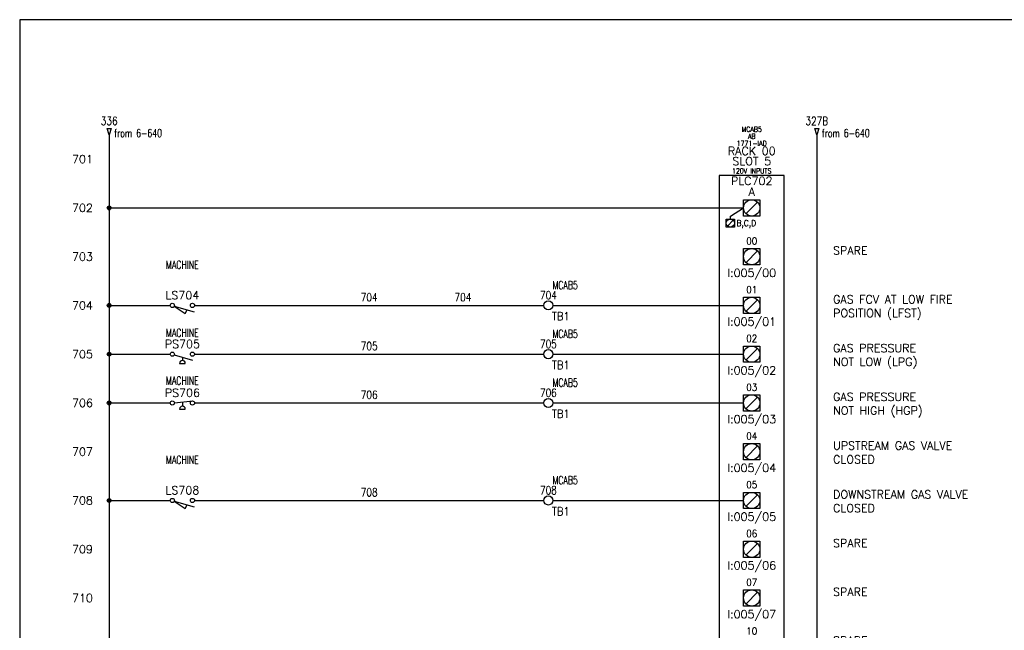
# Model space of a CAD drawing. Header units: inches. Extents: x 0 to 30, y 0 to 19.
# Tile 2 of 4: x 0 to 15.1, y 9.6 to 19. Entities that reach past the tile are written whole.
import ezdxf
from ezdxf.enums import TextEntityAlignment as Align

# ---------------------------------------------------------------- set-up
doc = ezdxf.new("R2010")
doc.units = ezdxf.units.IN
doc.header["$MEASUREMENT"] = 0
for name, color, linetype in [('BLK_14AWG', 252, 'Continuous'), ('DESC', 1, 'Continuous'), ('LOC', 140, 'Continuous'), ('MISC', 30, 'Continuous'), ('RED_18AWG', 1, 'Continuous'), ('SYMS', 7, 'Continuous'), ('TAGS', 30, 'Continuous'), ('TERMS', 6, 'Continuous'), ('WHT_16AWG', 7, 'Continuous'), ('WIRECOPY', 52, 'Continuous'), ('WIRENO', 3, 'Continuous'), ('WIREREF', 52, 'Continuous'), ('WIREREF_DEST', 62, 'Continuous'), ('XREF', 7, 'Continuous')]:
    doc.layers.add(name, color=color, linetype=linetype)
doc.layers.add('Viewports', color=3, linetype='Continuous', plot=False)
doc.styles.add('LEGACY', font='romans.shx')
doc.styles.add('WD', font='romans.shx')

# ---------------------------------------------------------------- blocks, each defined once
blk = doc.blocks.new('PLCIO_7925')
at = {"layer": 'SYMS'}
for p, q in [((0.5, 0.5), (-0.5, 0.5)), ((-0.5, 0.5), (-0.5, -13.125)), ((0.5, -13.125), (0.5, 0.5)), ((-0.328, -0.125), (-0.125, 0)), ((-0.125, 0.125), (0.125, 0.125)), ((-0.125, -0.125), (-0.125, 0.125)), ((0.088, 0.088), (-0.088, -0.088)), ((0.125, 0.125), (0.125, -0.125)), ((-0.328, -0.172), (-0.328, -0.125)), ((0.125, -0.125), (-0.125, -0.125)), ((-0.391, -0.172), (-0.266, -0.172)), ((-0.391, -0.297), (-0.391, -0.172)), ((-0.266, -0.297), (-0.391, -0.297)), ((-0.284, -0.19), (-0.372, -0.279)), ((-0.266, -0.172), (-0.266, -0.297)), ((-0.125, -0.625), (0.125, -0.625)), ((-0.125, -0.875), (-0.125, -0.625)), ((-0.125, -0.625), (0.125, -0.625)), ((-0.125, -0.875), (-0.125, -0.625)), ((0.088, -0.662), (-0.088, -0.838)), ((0.125, -0.625), (0.125, -0.875)), ((0.125, -0.625), (0.125, -0.875)), ((0.125, -0.875), (-0.125, -0.875)), ((0.125, -0.875), (-0.125, -0.875)), ((-0.125, -1.375), (0.125, -1.375)), ((-0.125, -1.625), (-0.125, -1.375)), ((-0.125, -1.375), (0.125, -1.375)), ((-0.125, -1.625), (-0.125, -1.375)), ((0.088, -1.412), (-0.088, -1.588)), ((0.125, -1.375), (0.125, -1.625)), ((0.125, -1.375), (0.125, -1.625)), ((0.125, -1.625), (-0.125, -1.625)), ((0.125, -1.625), (-0.125, -1.625)), ((-0.125, -2.125), (0.125, -2.125)), ((-0.125, -2.375), (-0.125, -2.125)), ((-0.125, -2.125), (0.125, -2.125)), ((-0.125, -2.375), (-0.125, -2.125)), ((0.088, -2.162), (-0.088, -2.338)), ((0.125, -2.125), (0.125, -2.375)), ((0.125, -2.125), (0.125, -2.375)), ((0.125, -2.375), (-0.125, -2.375)), ((0.125, -2.375), (-0.125, -2.375)), ((-0.125, -2.875), (0.125, -2.875)), ((-0.125, -3.125), (-0.125, -2.875)), ((-0.125, -2.875), (0.125, -2.875)), ((-0.125, -3.125), (-0.125, -2.875)), ((0.088, -2.912), (-0.088, -3.088)), ((0.125, -2.875), (0.125, -3.125)), ((0.125, -2.875), (0.125, -3.125)), ((0.125, -3.125), (-0.125, -3.125)), ((0.125, -3.125), (-0.125, -3.125)), ((-0.125, -3.625), (0.125, -3.625)), ((-0.125, -3.875), (-0.125, -3.625)), ((-0.125, -3.625), (0.125, -3.625)), ((-0.125, -3.875), (-0.125, -3.625)), ((0.125, -3.625), (0.125, -3.875)), ((0.125, -3.625), (0.125, -3.875)), ((0.088, -3.662), (-0.088, -3.838)), ((0.125, -3.875), (-0.125, -3.875)), ((0.125, -3.875), (-0.125, -3.875)), ((-0.125, -4.375), (0.125, -4.375)), ((-0.125, -4.625), (-0.125, -4.375)), ((-0.125, -4.375), (0.125, -4.375)), ((-0.125, -4.625), (-0.125, -4.375)), ((0.125, -4.375), (0.125, -4.625)), ((0.125, -4.375), (0.125, -4.625)), ((0.088, -4.412), (-0.088, -4.588)), ((0.125, -4.625), (-0.125, -4.625)), ((0.125, -4.625), (-0.125, -4.625)), ((-0.125, -5.125), (0.125, -5.125)), ((-0.125, -5.375), (-0.125, -5.125)), ((-0.125, -5.125), (0.125, -5.125)), ((-0.125, -5.375), (-0.125, -5.125)), ((0.125, -5.125), (0.125, -5.375)), ((0.125, -5.125), (0.125, -5.375)), ((0.088, -5.162), (-0.088, -5.338)), ((0.125, -5.375), (-0.125, -5.375)), ((0.125, -5.375), (-0.125, -5.375)), ((-0.125, -5.875), (0.125, -5.875)), ((-0.125, -6.125), (-0.125, -5.875)), ((-0.125, -5.875), (0.125, -5.875)), ((-0.125, -6.125), (-0.125, -5.875)), ((0.125, -5.875), (0.125, -6.125)), ((0.125, -5.875), (0.125, -6.125)), ((0.088, -5.912), (-0.088, -6.088)), ((0.125, -6.125), (-0.125, -6.125)), ((0.125, -6.125), (-0.125, -6.125)), ((-0.125, -6.625), (0.125, -6.625)), ((-0.125, -6.875), (-0.125, -6.625)), ((-0.125, -6.625), (0.125, -6.625)), ((-0.125, -6.875), (-0.125, -6.625)), ((0.125, -6.625), (0.125, -6.875)), ((0.125, -6.625), (0.125, -6.875)), ((0.088, -6.662), (-0.088, -6.838)), ((0.125, -6.875), (-0.125, -6.875)), ((0.125, -6.875), (-0.125, -6.875)), ((-0.125, -7.375), (0.125, -7.375)), ((-0.125, -7.625), (-0.125, -7.375)), ((-0.125, -7.375), (0.125, -7.375)), ((-0.125, -7.625), (-0.125, -7.375)), ((0.088, -7.412), (-0.088, -7.588)), ((0.125, -7.375), (0.125, -7.625)), ((0.125, -7.375), (0.125, -7.625)), ((0.125, -7.625), (-0.125, -7.625)), ((0.125, -7.625), (-0.125, -7.625)), ((-0.125, -8.125), (0.125, -8.125)), ((-0.125, -8.375), (-0.125, -8.125)), ((-0.125, -8.125), (0.125, -8.125)), ((-0.125, -8.375), (-0.125, -8.125)), ((0.088, -8.162), (-0.088, -8.338)), ((0.125, -8.125), (0.125, -8.375)), ((0.125, -8.125), (0.125, -8.375)), ((0.125, -8.375), (-0.125, -8.375)), ((0.125, -8.375), (-0.125, -8.375)), ((-0.125, -8.875), (0.125, -8.875)), ((-0.125, -9.125), (-0.125, -8.875)), ((-0.125, -8.875), (0.125, -8.875)), ((-0.125, -9.125), (-0.125, -8.875)), ((0.088, -8.912), (-0.088, -9.088)), ((0.125, -8.875), (0.125, -9.125)), ((0.125, -8.875), (0.125, -9.125)), ((0.125, -9.125), (-0.125, -9.125)), ((0.125, -9.125), (-0.125, -9.125)), ((-0.125, -9.625), (0.125, -9.625)), ((-0.125, -9.875), (-0.125, -9.625)), ((-0.125, -9.625), (0.125, -9.625)), ((-0.125, -9.875), (-0.125, -9.625)), ((0.088, -9.662), (-0.088, -9.838)), ((0.125, -9.625), (0.125, -9.875)), ((0.125, -9.625), (0.125, -9.875)), ((0.125, -9.875), (-0.125, -9.875)), ((0.125, -9.875), (-0.125, -9.875)), ((-0.125, -10.375), (0.125, -10.375)), ((-0.125, -10.625), (-0.125, -10.375)), ((-0.125, -10.375), (0.125, -10.375)), ((-0.125, -10.625), (-0.125, -10.375)), ((0.088, -10.412), (-0.088, -10.588)), ((0.125, -10.375), (0.125, -10.625)), ((0.125, -10.375), (0.125, -10.625)), ((0.125, -10.625), (-0.125, -10.625)), ((0.125, -10.625), (-0.125, -10.625)), ((-0.125, -11.125), (0.125, -11.125)), ((-0.125, -11.375), (-0.125, -11.125)), ((-0.125, -11.125), (0.125, -11.125)), ((-0.125, -11.375), (-0.125, -11.125)), ((0.088, -11.162), (-0.088, -11.338)), ((0.125, -11.125), (0.125, -11.375)), ((0.125, -11.125), (0.125, -11.375)), ((0.125, -11.375), (-0.125, -11.375)), ((0.125, -11.375), (-0.125, -11.375)), ((-0.125, -11.875), (0.125, -11.875)), ((-0.125, -12.125), (-0.125, -11.875)), ((-0.125, -11.875), (0.125, -11.875)), ((-0.125, -12.125), (-0.125, -11.875)), ((0.088, -11.912), (-0.088, -12.088)), ((0.125, -11.875), (0.125, -12.125)), ((0.125, -11.875), (0.125, -12.125)), ((0.125, -12.125), (-0.125, -12.125)), ((0.125, -12.125), (-0.125, -12.125)), ((-0.125, -12.625), (0.125, -12.625)), ((-0.125, -12.875), (-0.125, -12.625)), ((0.088, -12.662), (-0.088, -12.838)), ((0.125, -12.625), (0.125, -12.875)), ((0.125, -12.875), (-0.125, -12.875)), ((-0.5, -13.125), (0.5, -13.125))]:
    blk.add_line(p, q, dxfattribs=at)
for centre, radius in [((0, 0), 0.125), ((-0.328, -0.234), 0.0625), ((0, -0.75), 0.125), ((0, -1.5), 0.125), ((0, -2.25), 0.125), ((0, -3), 0.125), ((0, -3.75), 0.125), ((0, -4.5), 0.125), ((0, -5.25), 0.125), ((0, -6), 0.125), ((0, -6.75), 0.125), ((0, -7.5), 0.125), ((0, -8.25), 0.125), ((0, -9), 0.125), ((0, -9.75), 0.125), ((0, -10.5), 0.125), ((0, -11.25), 0.125), ((0, -12), 0.125), ((0, -12.75), 0.125)]:
    blk.add_circle(centre, radius, dxfattribs=at)
at = {"layer": 'SYMS', "style": 'LEGACY'}
for tag, height, width, p in [('LOC', 0.0781, 0.8, (0, 1.17)), ('MFG', 0.0781, 0.8, (0, 1.062)), ('CAT', 0.0781, 0.9, (0, 0.953)), ('DESC', 0.0781, 0.8, (0, 0.53)), ('TERM01', 0.109, 0.9, (0, 0.188)), ('TERM02', 0.109, 0.9, (0, -0.562)), ('TERM03', 0.109, 0.9, (0, -1.312)), ('TERM04', 0.109, 0.9, (0, -2.062)), ('TERM05', 0.109, 0.9, (0, -2.812)), ('TERM06', 0.109, 0.9, (0, -3.562)), ('TERM07', 0.109, 0.9, (0, -4.312)), ('TERM08', 0.109, 0.9, (0, -5.062)), ('TERM09', 0.109, 0.9, (0, -5.812)), ('TERM10', 0.109, 0.9, (0, -6.562)), ('TERM11', 0.109, 0.9, (0, -7.312)), ('TERM12', 0.109, 0.9, (0, -8.062)), ('TERM13', 0.109, 0.9, (0, -8.812)), ('TERM14', 0.109, 0.9, (0, -9.562)), ('TERM15', 0.109, 0.9, (0, -10.312)), ('TERM16', 0.109, 0.9, (0, -11.062)), ('TERM17', 0.109, 0.9, (0, -11.812)), ('TERM18', 0.109, 0.9, (0, -12.562))]:
    blk.add_attdef(tag, text='', height=height, dxfattribs=dict(at, width=width)).set_placement(p, align=Align.CENTER)
at = {"layer": 'SYMS', "linetype": 'Continuous', "style": 'LEGACY', "flags": 9}
blk.add_attdef('ASSYCODE', text='', height=0.01, dxfattribs=at).set_placement((0.23, 1.071), align=Align.CENTER)
at = {"layer": 'SYMS', "style": 'LEGACY'}
for tag, p in [('LINE1', (0, 0.812)), ('LINE2', (0, 0.656)), ('TAG', (0, 0.353))]:
    blk.add_attdef(tag, text='', height=0.109, dxfattribs=at).set_placement(p, align=Align.CENTER)
at = {"layer": 'SYMS', "style": 'LEGACY', "flags": 1}
for tag, p in [('X4TERM01', (-0.125, 0)), ('X4TERM02', (-0.125, -0.75)), ('X4TERM03', (-0.125, -1.5)), ('X4TERM04', (-0.125, -2.25)), ('X4TERM05', (-0.125, -3)), ('X4TERM06', (-0.125, -3.75)), ('X4TERM07', (-0.125, -4.5)), ('X4TERM08', (-0.125, -5.25)), ('X4TERM09', (-0.125, -6)), ('X4TERM10', (-0.125, -6.75)), ('X4TERM11', (-0.125, -7.5)), ('X4TERM12', (-0.125, -8.25)), ('X4TERM13', (-0.125, -9)), ('X4TERM14', (-0.125, -9.75)), ('X4TERM15', (-0.125, -10.5)), ('X4TERM16', (-0.125, -11.25)), ('X4TERM17', (-0.125, -12)), ('X1TERM18', (0.125, -12.75))]:
    blk.add_attdef(tag, p, '', height=0.01, dxfattribs=at)
at = {"layer": 'SYMS', "style": 'LEGACY', "width": 0.9}
for tag, p in [('TERMDESC01', (-0.172, -0.062)), ('TERMDESC02', (-0.188, -0.812)), ('TERMDESC03', (-0.188, -1.562)), ('TERMDESC04', (-0.188, -2.312)), ('TERMDESC05', (-0.188, -3.062)), ('TERMDESC06', (-0.188, -3.812)), ('TERMDESC07', (-0.188, -4.562)), ('TERMDESC08', (-0.188, -5.312)), ('TERMDESC09', (-0.188, -6.062)), ('TERMDESC10', (-0.188, -6.812)), ('TERMDESC11', (-0.188, -7.562)), ('TERMDESC12', (-0.188, -8.312)), ('TERMDESC13', (-0.188, -9.062)), ('TERMDESC14', (-0.188, -9.812)), ('TERMDESC15', (-0.188, -10.562)), ('TERMDESC16', (-0.188, -11.312)), ('TERMDESC17', (-0.188, -12.062))]:
    blk.add_attdef(tag, text='', height=0.0781, dxfattribs=at).set_placement(p, align=Align.TOP_RIGHT)
for tag, height, p in [('TERM', 0.0938, (-0.234, -0.188)), ('TERMDESC18', 0.0781, (0.188, -12.812))]:
    blk.add_attdef(tag, text='', height=height, dxfattribs=at).set_placement(p, align=Align.TOP_LEFT)
for tag, p in [('DESCA02', (1.25, -0.719)), ('DESCB02', (1.25, -0.859)), ('DESCC02', (1.25, -1)), ('DESCD02', (1.25, -1.141)), ('DESCE02', (1.25, -1.281)), ('DESCA03', (1.25, -1.469)), ('DESCB03', (1.25, -1.609)), ('DESCC03', (1.25, -1.75)), ('DESCD03', (1.25, -1.891)), ('DESCE03', (1.25, -2.031)), ('DESCA04', (1.25, -2.219)), ('DESCB04', (1.25, -2.359)), ('DESCC04', (1.25, -2.5)), ('DESCD04', (1.25, -2.641)), ('DESCE04', (1.25, -2.781)), ('DESCA05', (1.25, -2.969)), ('DESCB05', (1.25, -3.109)), ('DESCC05', (1.25, -3.25)), ('DESCD05', (1.25, -3.391)), ('DESCE05', (1.25, -3.531)), ('DESCA06', (1.25, -3.719)), ('DESCB06', (1.25, -3.859)), ('DESCC06', (1.25, -4)), ('DESCD06', (1.25, -4.141)), ('DESCE06', (1.25, -4.281)), ('DESCA07', (1.25, -4.469)), ('DESCB07', (1.25, -4.609)), ('DESCC07', (1.25, -4.75)), ('DESCD07', (1.25, -4.891)), ('DESCE07', (1.25, -5.031)), ('DESCA08', (1.25, -5.219)), ('DESCB08', (1.25, -5.359)), ('DESCC08', (1.25, -5.5)), ('DESCD08', (1.25, -5.641)), ('DESCE08', (1.25, -5.781)), ('DESCA09', (1.25, -5.969)), ('DESCB09', (1.25, -6.109)), ('DESCC09', (1.25, -6.25)), ('DESCD09', (1.25, -6.391)), ('DESCE09', (1.25, -6.531)), ('DESCA10', (1.25, -6.719)), ('DESCB10', (1.25, -6.859)), ('DESCC10', (1.25, -7)), ('DESCD10', (1.25, -7.141)), ('DESCE10', (1.25, -7.281)), ('DESCA11', (1.25, -7.469)), ('DESCB11', (1.25, -7.609)), ('DESCC11', (1.25, -7.75)), ('DESCD11', (1.25, -7.891)), ('DESCE11', (1.25, -8.031)), ('DESCA12', (1.25, -8.219)), ('DESCB12', (1.25, -8.359)), ('DESCC12', (1.25, -8.5)), ('DESCD12', (1.25, -8.641)), ('DESCE12', (1.25, -8.781)), ('DESCA13', (1.25, -8.969)), ('DESCB13', (1.25, -9.109)), ('DESCC13', (1.25, -9.25)), ('DESCD13', (1.25, -9.391)), ('DESCE13', (1.25, -9.531)), ('DESCA14', (1.25, -9.719)), ('DESCB14', (1.25, -9.859)), ('DESCC14', (1.25, -10)), ('DESCD14', (1.25, -10.141)), ('DESCE14', (1.25, -10.281)), ('DESCA15', (1.25, -10.469)), ('DESCB15', (1.25, -10.609)), ('DESCC15', (1.25, -10.75)), ('DESCD15', (1.25, -10.891)), ('DESCE15', (1.25, -11.031)), ('DESCA16', (1.25, -11.219)), ('DESCB16', (1.25, -11.359)), ('DESCC16', (1.25, -11.5)), ('DESCD16', (1.25, -11.641)), ('DESCE16', (1.25, -11.781)), ('DESCA17', (1.25, -11.969)), ('DESCB17', (1.25, -12.109)), ('DESCC17', (1.25, -12.25)), ('DESCD17', (1.25, -12.391)), ('DESCE17', (1.25, -12.531))]:
    blk.add_attdef(tag, p, '', height=0.109, dxfattribs=at)
at = {"layer": 'SYMS', "style": 'LEGACY'}
for tag, p in [('TAGA02', (0, -0.938)), ('TAGA03', (0, -1.688)), ('TAGA04', (0, -2.438)), ('TAGA05', (0, -3.188)), ('TAGA06', (0, -3.938)), ('TAGA07', (0, -4.688)), ('TAGA08', (0, -5.438)), ('TAGA09', (0, -6.188)), ('TAGA10', (0, -6.938)), ('TAGA11', (0, -7.688)), ('TAGA12', (0, -8.438)), ('TAGA13', (0, -9.188)), ('TAGA14', (0, -9.938)), ('TAGA15', (0, -10.688)), ('TAGA16', (0, -11.438)), ('TAGA17', (0, -12.188))]:
    blk.add_attdef(tag, text='', height=0.109, dxfattribs=at).set_placement(p, align=Align.TOP_CENTER)
blk = doc.blocks.new('HLS11')
at = {"linetype": 'Continuous'}
for p, q in [((-0.125, -0.01), (0.041, -0.124)), ((-0.125, -0.01), (0.179, -0.097)), ((0.041, -0.124), (0.073, -0.067))]:
    blk.add_line(p, q, dxfattribs=at)
for centre in [(-0.155, 0), (0.155, 0)]:
    blk.add_circle(centre, 0.0322)
at = {"style": 'WD', "width": 0.7}
for tag, p in [('INST', (0, 0.719)), ('LOC', (0, 0.562)), ('DESC1', (0, 0.406)), ('DESC2', (0, 0.25)), ('XREF', (0, -0.299)), ('WDTAGALT', (0.006, -0.438))]:
    blk.add_attdef(tag, text='', height=0.125, dxfattribs=at).set_placement(p, align=Align.CENTER)
at = {"style": 'WD'}
blk.add_attdef('TAG1', text='', height=0.125, dxfattribs=at).set_placement((0, 0.094), align=Align.CENTER)
for tag, p, height, flags in [('X4TERM01', (-0.188, 0), 0.0125, 1), ('CONTACT', (0.038, 0.02), 0.01, 1), ('FAMILY', (0.038, 0.037), 0.01, 9), ('X1TERM02', (0.188, 0), 0.0125, 1)]:
    blk.add_attdef(tag, p, '', height=height, dxfattribs=dict(at, flags=flags))
for tag, p in [('X2LINK', (0, 0.031)), ('X8LINK', (0, -0.156))]:
    blk.add_attdef(tag, p, '', height=0.01, dxfattribs=at)
at = {"linetype": 'Continuous', "style": 'WD', "flags": 9}
for tag, p in [('CAT', (0.063, -0.007)), ('ASSYCODE', (0.062, -0.047)), ('MFG', (0.063, -0.027))]:
    blk.add_attdef(tag, text='', height=0.01, dxfattribs=at).set_placement(p, align=Align.CENTER)
at = {"linetype": 'Continuous', "style": 'WD', "flags": 8}
blk.add_attdef('TERM01', text='', height=0.125, dxfattribs=at).set_placement((-0.25, -0.031), align=Align.TOP_RIGHT)
blk.add_attdef('TERM02', text='', height=0.125, dxfattribs=at).set_placement((0.25, -0.031), align=Align.TOP_LEFT)
blk = doc.blocks.new('HPS12')
at = {"linetype": 'Continuous'}
blk.add_line((-0.123, 0.002), (0.159, 0.033), dxfattribs=at)
for p, q in [((0, 0.015), (0, -0.049)), ((-0.044, -0.094), (0.044, -0.094))]:
    blk.add_line(p, q)
for centre in [(-0.155, 0), (0.155, 0)]:
    blk.add_circle(centre, 0.0322)
blk.add_arc((0, -0.094), 0.0442, 0, 180)
at = {"style": 'WD', "width": 0.7}
for tag, p in [('DESC1', (0, 0.781)), ('DESC2', (0, 0.625)), ('INST', (0, 0.451)), ('LOC', (0, 0.281)), ('XREF', (0, -0.314))]:
    blk.add_attdef(tag, text='', height=0.125, dxfattribs=at).set_placement(p, align=Align.CENTER)
at = {"style": 'WD'}
blk.add_attdef('TAG1', text='', height=0.125, dxfattribs=at).set_placement((0, 0.094), align=Align.CENTER)
for tag, p, height, flags in [('X4TERM01', (-0.188, 0), 0.0125, 1), ('CONTACT', (0.038, 0.02), 0.01, 1), ('FAMILY', (0.038, 0.037), 0.01, 9), ('X1TERM02', (0.188, 0), 0.0125, 1)]:
    blk.add_attdef(tag, p, '', height=height, dxfattribs=dict(at, flags=flags))
for tag, p in [('X2LINK', (0, 0.094)), ('X8LINK', (0, -0.125))]:
    blk.add_attdef(tag, p, '', height=0.01, dxfattribs=at)
at = {"linetype": 'Continuous', "style": 'WD', "flags": 9}
for tag, p in [('CAT', (0.063, -0.007)), ('ASSYCODE', (0.066, -0.049)), ('MFG', (0.063, -0.027))]:
    blk.add_attdef(tag, text='', height=0.01, dxfattribs=at).set_placement(p, align=Align.CENTER)
at = {"linetype": 'Continuous', "style": 'WD', "flags": 8}
blk.add_attdef('TERM01', text='', height=0.125, dxfattribs=at).set_placement((-0.25, -0.031), align=Align.TOP_RIGHT)
blk.add_attdef('TERM02', text='', height=0.125, dxfattribs=at).set_placement((0.25, -0.031), align=Align.TOP_LEFT)
at = {"style": 'WD', "width": 0.7}
for tag, p in [('RATING1', (0.247, -0.317)), ('WDTAGALT', (0.247, -0.473))]:
    blk.add_attdef(tag, p, '', height=0.125, dxfattribs=at)
blk = doc.blocks.new('HPS11')
at = {"linetype": 'Continuous'}
blk.add_line((-0.125, -0.01), (0.157, -0.091), dxfattribs=at)
for p, q in [((-0.044, -0.141), (0.044, -0.141)), ((0, -0.046), (0, -0.096))]:
    blk.add_line(p, q)
for centre in [(-0.155, 0), (0.155, 0)]:
    blk.add_circle(centre, 0.0322)
blk.add_arc((0, -0.141), 0.0442, 0, 180)
at = {"style": 'WD', "width": 0.7}
for tag, p in [('DESC1', (0, 0.75)), ('DESC2', (0, 0.594)), ('INST', (0, 0.435)), ('LOC', (0, 0.266)), ('XREF', (0, -0.316))]:
    blk.add_attdef(tag, text='', height=0.125, dxfattribs=at).set_placement(p, align=Align.CENTER)
at = {"style": 'WD'}
blk.add_attdef('TAG1', text='', height=0.125, dxfattribs=at).set_placement((0, 0.094), align=Align.CENTER)
for tag, p, height, flags in [('X4TERM01', (-0.188, 0), 0.0125, 1), ('CONTACT', (0.038, 0.02), 0.01, 1), ('FAMILY', (0.038, 0.037), 0.01, 9), ('X1TERM02', (0.188, 0), 0.0125, 1)]:
    blk.add_attdef(tag, p, '', height=height, dxfattribs=dict(at, flags=flags))
for tag, p in [('X2LINK', (0, 0.031)), ('X8LINK', (0, -0.172))]:
    blk.add_attdef(tag, p, '', height=0.01, dxfattribs=at)
at = {"linetype": 'Continuous', "style": 'WD', "flags": 9}
for tag, p in [('CAT', (0.063, -0.007)), ('ASSYCODE', (0.062, -0.047)), ('MFG', (0.063, -0.027))]:
    blk.add_attdef(tag, text='', height=0.01, dxfattribs=at).set_placement(p, align=Align.CENTER)
at = {"linetype": 'Continuous', "style": 'WD', "flags": 8}
blk.add_attdef('TERM01', text='', height=0.125, dxfattribs=at).set_placement((-0.25, -0.031), align=Align.TOP_RIGHT)
blk.add_attdef('TERM02', text='', height=0.125, dxfattribs=at).set_placement((0.25, -0.031), align=Align.TOP_LEFT)
at = {"style": 'WD', "width": 0.7}
for tag, p in [('RATING1', (0.258, -0.304)), ('WDTAGALT', (0.258, -0.46))]:
    blk.add_attdef(tag, p, '', height=0.125, dxfattribs=at)
blk = doc.blocks.new('WDDOT')
for radius in [0.03, 0.0187, 0.00929]:
    blk.add_circle((0, 0), radius)
blk = doc.blocks.new('WD_MLRH')
at = {"style": 'WD'}
blk.add_attdef('RUNGFIRST', text='', height=0.125, dxfattribs=at).set_placement((-0.25, 0), align=Align.MIDDLE_RIGHT)
at = {"style": 'WD', "flags": 1}
for tag, p in [('RUNGHORV', (-0.25, -0.127)), ('RUNGINC', (-0.25, -0.163)), ('WIREMODE', (-0.25, -0.281)), ('RUNGDIST', (-0.25, -0.2)), ('RUNGCNT', (-0.25, -0.237)), ('WIREFMT', (-0.25, -0.321)), ('WIRE-START', (-0.25, -0.356)), ('WIRE-GSUF', (-0.25, -0.396)), ('PH3SPACE', (-0.25, -0.437))]:
    blk.add_attdef(tag, text='', height=0.025, dxfattribs=at).set_placement(p, align=Align.RIGHT)
blk = doc.blocks.new('HA1D2')
blk.add_lwpolyline([(0, 0.094), (0.031, 0.094), (0, 0), (-0.031, 0.094), (0, 0.094)])
at = {"style": 'WD', "width": 0.8, "flags": 8}
blk.add_attdef('WIRENO', text='', height=0.125, dxfattribs=at).set_placement((0, 0.15), align=Align.CENTER)
at = {"style": 'WD', "flags": 1}
for tag, p in [('X8TERM01', (0, 0)), ('SIGCODE', (0.026, 0.066))]:
    blk.add_attdef(tag, p, '', height=0.01, dxfattribs=at)
at = {"style": 'WD', "width": 0.7}
for tag, p in [('XREF', (0.077, -0.037)), ('DESC1', (0.077, -0.206))]:
    blk.add_attdef(tag, p, '', height=0.125, dxfattribs=at)
blk = doc.blocks.new('HT0W02')
blk.add_circle((0, 0), 0.0699)
at = {"style": 'WD'}
for tag, p, width in [('INST', (0.062, 0.42), 0.7), ('LOC', (0.062, 0.25), 0.7), ('DESC1', (0.053, -0.385), 0.8)]:
    blk.add_attdef(tag, p, '', height=0.125, dxfattribs=dict(at, width=width))
at = {"linetype": 'Continuous', "style": 'WD', "width": 0.8, "flags": 8}
blk.add_attdef('WIRENO', text='', height=0.125, dxfattribs=at).set_placement((0, 0.094), align=Align.CENTER)
at = {"style": 'WD', "flags": 1}
for tag, p, height in [('X4TERM01', (-0.07, 0), 0.0125), ('X4TERMDESC01', (-0.055, -0.023), 0.025), ('X2TERMDESC01', (-0.006, 0.029), 0.025), ('X2TERM01', (0, 0.07), 0.0125), ('STRIPSEQ', (0, 0), 0.00125), ('X1TERMDESC01', (0.039, -0.003), 0.025), ('X1TERM01', (0.07, 0), 0.0125), ('LINKTERM', (0, -0.002), 0.00125), ('X8TERM01', (0, -0.07), 0.0125), ('X8TERMDESC01', (0, -0.054), 0.025)]:
    blk.add_attdef(tag, p, '', height=height, dxfattribs=at)
at = {"linetype": 'Continuous', "style": 'WD'}
for tag, p, height, width, flags in [('TAGSTRIP', (0.053, -0.229), 0.125, 0.9, 8), ('CAT', (0.213, -0.406), 0.109, 0.8, 1), ('DESC2', (0.053, -0.541), 0.125, 0.8, 8), ('DESC3', (0.053, -0.698), 0.125, 0.8, 8)]:
    blk.add_attdef(tag, p, '', height=height, dxfattribs=dict(at, width=width, flags=flags))
at = {"linetype": 'Continuous', "style": 'WD', "width": 0.8, "flags": 1}
blk.add_attdef('MFG', text='', height=0.109, dxfattribs=at).set_placement((0.088, -0.406), align=Align.RIGHT)
at = {"style": 'WD', "width": 0.7, "flags": 1}
blk.add_attdef('ASSYCODE', (0.062, -0.281), '', height=0.01, dxfattribs=at)
blk = doc.blocks.new('WD_WNH')
at = {"linetype": 'Continuous', "style": 'WD', "width": 0.8}
blk.add_attdef('WIRENO', text='', height=0.125, dxfattribs=at).set_placement((0, 0.062), align=Align.CENTER)
at = {"style": 'WD', "flags": 1}
for tag, p in [('W01USER', (0, 0.078)), ('W02USER', (0, 0.07)), ('W03USER', (0, 0.062)), ('W04USER', (0, 0.055)), ('W05USER', (0, 0.047)), ('W06USER', (0, 0.039)), ('W07USER', (0, 0.031)), ('W08USER', (0, 0.023)), ('W09USER', (0, 0.016)), ('W10USER', (0, 0.008))]:
    blk.add_attdef(tag, text='', height=0.005, dxfattribs=at).set_placement(p, align=Align.CENTER)
blk = doc.blocks.new('WD_WCH')
at = {"linetype": 'Continuous', "style": 'WD', "width": 0.8}
blk.add_attdef('WIRECOPY', text='', height=0.125, dxfattribs=at).set_placement((0, 0.0625), align=Align.CENTER)

msp = doc.modelspace()

# ---------------------------------------------------------------- linework, layer by layer
at = {"layer": 'BLK_14AWG'}
for p, q in [((1.375, 17.25), (1.375, 2.25)), ((1.375, 16.125), (11.125, 16.125)), ((1.375, 14.625), (2.312, 14.625)), ((1.375, 13.875), (2.312, 13.875)), ((1.375, 13.125), (2.312, 13.125)), ((1.375, 11.625), (2.312, 11.625))]:
    msp.add_line(p, q, dxfattribs=at)
at = {"layer": 'RED_18AWG'}
for p, q in [((2.688, 14.625), (8.055, 14.625)), ((8.195, 14.625), (11.125, 14.625)), ((2.688, 13.875), (8.055, 13.875)), ((8.195, 13.875), (11.125, 13.875)), ((2.688, 13.125), (8.055, 13.125)), ((8.195, 13.125), (11.125, 13.125)), ((2.688, 11.625), (8.055, 11.625)), ((8.195, 11.625), (11.125, 11.625))]:
    msp.add_line(p, q, dxfattribs=at)
at = {"layer": 'Viewports'}
msp.add_lwpolyline([(0, 0), (30, 0), (30, 19.02), (0, 19.02)], close=True, dxfattribs=at)
at = {"layer": 'WHT_16AWG'}
msp.add_line((12.25, 17.25), (12.25, 2.25), dxfattribs=at)

# ---------------------------------------------------------------- block references
ref = msp.add_blockref('PLCIO_7925', (11.25, 16.125))
ref.add_attrib('TERM01', 'A', dxfattribs={"layer": 'TERMS', "height": 0.125, "style": 'WD'}).set_placement((11.25, 16.312), align=Align.CENTER)
ref.add_attrib('TAG', 'PLC702', dxfattribs={"layer": 'TAGS', "height": 0.125, "style": 'WD'}).set_placement((11.25, 16.478), align=Align.CENTER)
ref.add_attrib('TERM', 'B,C,D', dxfattribs={"layer": 'TERMS', "height": 0.0938, "style": 'WD', "width": 0.9}).set_placement((11.016, 15.938), align=Align.TOP_LEFT)
ref.add_attrib('LINE1', 'RACK 00', dxfattribs={"layer": 'MISC', "height": 0.125, "style": 'WD'}).set_placement((11.25, 16.938), align=Align.CENTER)
ref.add_attrib('LINE2', 'SLOT 5', dxfattribs={"layer": 'MISC', "height": 0.125, "style": 'WD'}).set_placement((11.25, 16.781), align=Align.CENTER)
ref.add_attrib('DESC', '120V INPUTS', dxfattribs={"layer": 'DESC', "height": 0.07812, "style": 'WD', "width": 0.8}).set_placement((11.25, 16.655), align=Align.CENTER)
ref.add_attrib('CAT', '1771-IAD', dxfattribs={"layer": 'MISC', "height": 0.0781, "style": 'WD', "width": 0.9}).set_placement((11.25, 17.078), align=Align.CENTER)
ref.add_attrib('LOC', 'MCAB5', dxfattribs={"layer": 'LOC', "height": 0.0781, "style": 'WD', "width": 0.8}).set_placement((11.25, 17.295), align=Align.CENTER)
ref.add_attrib('MFG', 'AB', dxfattribs={"layer": 'MISC', "height": 0.0781, "style": 'WD', "width": 0.8}).set_placement((11.25, 17.188), align=Align.CENTER)
ref.add_attrib('TERM02', '00', dxfattribs={"layer": 'TERMS', "height": 0.1094, "style": 'WD', "width": 0.9}).set_placement((11.25, 15.562), align=Align.CENTER)
ref.add_attrib('TAGA02', 'I:005/00', dxfattribs={"layer": 'TAGS', "height": 0.125, "style": 'WD'}).set_placement((11.25, 15.188), align=Align.TOP_CENTER)
ref.add_attrib('DESCA02', 'SPARE', (12.5, 15.406), dxfattribs={"layer": 'DESC', "height": 0.125, "style": 'WD'})
ref.add_attrib('TERM03', '01', dxfattribs={"layer": 'TERMS', "height": 0.1094, "style": 'WD', "width": 0.9}).set_placement((11.25, 14.812), align=Align.CENTER)
ref.add_attrib('TAGA03', 'I:005/01', dxfattribs={"layer": 'TAGS', "height": 0.125, "style": 'WD'}).set_placement((11.25, 14.438), align=Align.TOP_CENTER)
ref.add_attrib('DESCA03', 'GAS FCV AT LOW FIRE ', (12.5, 14.656), dxfattribs={"layer": 'DESC', "height": 0.125, "style": 'WD'})
ref.add_attrib('DESCB03', 'POSITION (LFST)', (12.5, 14.445), dxfattribs={"layer": 'DESC', "height": 0.125, "style": 'WD'})
ref.add_attrib('TERM04', '02', dxfattribs={"layer": 'TERMS', "height": 0.1094, "style": 'WD', "width": 0.9}).set_placement((11.25, 14.062), align=Align.CENTER)
ref.add_attrib('TAGA04', 'I:005/02', dxfattribs={"layer": 'TAGS', "height": 0.125, "style": 'WD'}).set_placement((11.25, 13.688), align=Align.TOP_CENTER)
ref.add_attrib('DESCA04', 'GAS PRESSURE', (12.5, 13.906), dxfattribs={"layer": 'DESC', "height": 0.125, "style": 'WD'})
ref.add_attrib('DESCB04', 'NOT LOW (LPG)', (12.5, 13.695), dxfattribs={"layer": 'DESC', "height": 0.125, "style": 'WD'})
ref.add_attrib('TERM05', '03', dxfattribs={"layer": 'TERMS', "height": 0.1094, "style": 'WD', "width": 0.9}).set_placement((11.25, 13.312), align=Align.CENTER)
ref.add_attrib('TAGA05', 'I:005/03', dxfattribs={"layer": 'TAGS', "height": 0.125, "style": 'WD'}).set_placement((11.25, 12.938), align=Align.TOP_CENTER)
ref.add_attrib('DESCA05', 'GAS PRESSURE', (12.5, 13.156), dxfattribs={"layer": 'DESC', "height": 0.125, "style": 'WD'})
ref.add_attrib('DESCB05', 'NOT HIGH (HGP)', (12.5, 12.945), dxfattribs={"layer": 'DESC', "height": 0.125, "style": 'WD'})
ref.add_attrib('TERM06', '04', dxfattribs={"layer": 'TERMS', "height": 0.1094, "style": 'WD', "width": 0.9}).set_placement((11.25, 12.562), align=Align.CENTER)
ref.add_attrib('TAGA06', 'I:005/04', dxfattribs={"layer": 'TAGS', "height": 0.125, "style": 'WD'}).set_placement((11.25, 12.188), align=Align.TOP_CENTER)
ref.add_attrib('DESCA06', 'UPSTREAM GAS VALVE', (12.5, 12.406), dxfattribs={"layer": 'DESC', "height": 0.125, "style": 'WD'})
ref.add_attrib('DESCB06', 'CLOSED', (12.5, 12.195), dxfattribs={"layer": 'DESC', "height": 0.125, "style": 'WD'})
ref.add_attrib('TERM07', '05', dxfattribs={"layer": 'TERMS', "height": 0.1094, "style": 'WD', "width": 0.9}).set_placement((11.25, 11.812), align=Align.CENTER)
ref.add_attrib('TAGA07', 'I:005/05', dxfattribs={"layer": 'TAGS', "height": 0.125, "style": 'WD'}).set_placement((11.25, 11.438), align=Align.TOP_CENTER)
ref.add_attrib('DESCA07', 'DOWNSTREAM GAS VALVE', (12.5, 11.656), dxfattribs={"layer": 'DESC', "height": 0.125, "style": 'WD'})
ref.add_attrib('DESCB07', 'CLOSED', (12.5, 11.445), dxfattribs={"layer": 'DESC', "height": 0.125, "style": 'WD'})
ref.add_attrib('TERM08', '06', dxfattribs={"layer": 'TERMS', "height": 0.1094, "style": 'WD', "width": 0.9}).set_placement((11.25, 11.062), align=Align.CENTER)
ref.add_attrib('TAGA08', 'I:005/06', dxfattribs={"layer": 'TAGS', "height": 0.125, "style": 'WD'}).set_placement((11.25, 10.688), align=Align.TOP_CENTER)
ref.add_attrib('DESCA08', 'SPARE', (12.5, 10.906), dxfattribs={"layer": 'DESC', "height": 0.125, "style": 'WD'})
ref.add_attrib('TERM09', '07', dxfattribs={"layer": 'TERMS', "height": 0.1094, "style": 'WD', "width": 0.9}).set_placement((11.25, 10.312), align=Align.CENTER)
ref.add_attrib('TAGA09', 'I:005/07', dxfattribs={"layer": 'TAGS', "height": 0.125, "style": 'WD'}).set_placement((11.25, 9.938), align=Align.TOP_CENTER)
ref.add_attrib('DESCA09', 'SPARE', (12.5, 10.156), dxfattribs={"layer": 'DESC', "height": 0.125, "style": 'WD'})
ref.add_attrib('TERM10', '10', dxfattribs={"layer": 'TERMS', "height": 0.1094, "style": 'WD', "width": 0.9}).set_placement((11.25, 9.562), align=Align.CENTER)
ref.add_attrib('TAGA10', 'I:005/10', dxfattribs={"layer": 'TAGS', "height": 0.125, "style": 'WD'}).set_placement((11.25, 9.188), align=Align.TOP_CENTER)
ref.add_attrib('DESCA10', 'SPARE', (12.5, 9.406), dxfattribs={"layer": 'DESC', "height": 0.125, "style": 'WD'})
ref.add_attrib('TERM11', '11', dxfattribs={"layer": 'TERMS', "height": 0.1094, "style": 'WD', "width": 0.9}).set_placement((11.25, 8.812), align=Align.CENTER)
ref.add_attrib('TAGA11', 'I:005/11', dxfattribs={"layer": 'TAGS', "height": 0.125, "style": 'WD'}).set_placement((11.25, 8.438), align=Align.TOP_CENTER)
ref.add_attrib('DESCA11', 'SPARE', (12.5, 8.656), dxfattribs={"layer": 'DESC', "height": 0.125, "style": 'WD'})
ref.add_attrib('TERM12', '12', dxfattribs={"layer": 'TERMS', "height": 0.1094, "style": 'WD', "width": 0.9}).set_placement((11.25, 8.062), align=Align.CENTER)
ref.add_attrib('TAGA12', 'I:005/12', dxfattribs={"layer": 'TAGS', "height": 0.125, "style": 'WD'}).set_placement((11.25, 7.688), align=Align.TOP_CENTER)
ref.add_attrib('DESCA12', 'SPARE', (12.5, 7.906), dxfattribs={"layer": 'DESC', "height": 0.125, "style": 'WD'})
ref.add_attrib('TERM13', '13', dxfattribs={"layer": 'TERMS', "height": 0.1094, "style": 'WD', "width": 0.9}).set_placement((11.25, 7.312), align=Align.CENTER)
ref.add_attrib('TAGA13', 'I:005/13', dxfattribs={"layer": 'TAGS', "height": 0.125, "style": 'WD'}).set_placement((11.25, 6.938), align=Align.TOP_CENTER)
ref.add_attrib('DESCA13', 'OUTPUT MONITOR -', (12.5, 7.156), dxfattribs={"layer": 'DESC', "height": 0.125, "style": 'WD'})
ref.add_attrib('DESCB13', 'IGNITION TRANSFORMER', (12.5, 6.945), dxfattribs={"layer": 'DESC', "height": 0.125, "style": 'WD'})
ref.add_attrib('TERM14', '14', dxfattribs={"layer": 'TERMS', "height": 0.1094, "style": 'WD', "width": 0.9}).set_placement((11.25, 6.562), align=Align.CENTER)
ref.add_attrib('TAGA14', 'I:005/14', dxfattribs={"layer": 'TAGS', "height": 0.125, "style": 'WD'}).set_placement((11.25, 6.188), align=Align.TOP_CENTER)
ref.add_attrib('DESCA14', 'OUTPUT MONITOR -', (12.5, 6.406), dxfattribs={"layer": 'DESC', "height": 0.125, "style": 'WD'})
ref.add_attrib('DESCB14', 'PILOT GAS VALVES', (12.5, 6.195), dxfattribs={"layer": 'DESC', "height": 0.125, "style": 'WD'})
ref.add_attrib('TERM15', '15', dxfattribs={"layer": 'TERMS', "height": 0.1094, "style": 'WD', "width": 0.9}).set_placement((11.25, 5.812), align=Align.CENTER)
ref.add_attrib('TAGA15', 'I:005/15', dxfattribs={"layer": 'TAGS', "height": 0.125, "style": 'WD'}).set_placement((11.25, 5.438), align=Align.TOP_CENTER)
ref.add_attrib('DESCA15', 'OUTPUT MONITOR -', (12.5, 5.656), dxfattribs={"layer": 'DESC', "height": 0.125, "style": 'WD'})
ref.add_attrib('DESCB15', 'UPSTREAM GAS SHUTOFF ', (12.5, 5.445), dxfattribs={"layer": 'DESC', "height": 0.125, "style": 'WD'})
ref.add_attrib('TERM16', '16', dxfattribs={"layer": 'TERMS', "height": 0.1094, "style": 'WD', "width": 0.9}).set_placement((11.25, 5.062), align=Align.CENTER)
ref.add_attrib('TAGA16', 'I:005/16', dxfattribs={"layer": 'TAGS', "height": 0.125, "style": 'WD'}).set_placement((11.25, 4.688), align=Align.TOP_CENTER)
ref.add_attrib('DESCA16', 'OUTPUT MONITOR -', (12.5, 4.906), dxfattribs={"layer": 'DESC', "height": 0.125, "style": 'WD'})
ref.add_attrib('DESCB16', 'DOWNSTREAM GAS SHUTOFF ', (12.5, 4.695), dxfattribs={"layer": 'DESC', "height": 0.125, "style": 'WD'})
ref.add_attrib('TERM17', '17', dxfattribs={"layer": 'TERMS', "height": 0.1094, "style": 'WD', "width": 0.9}).set_placement((11.25, 4.312), align=Align.CENTER)
ref.add_attrib('TAGA17', 'I:005/17', dxfattribs={"layer": 'TAGS', "height": 0.125, "style": 'WD'}).set_placement((11.25, 3.938), align=Align.TOP_CENTER)
ref.add_attrib('DESCA17', 'FUSE MONITOR -', (12.5, 4.156), dxfattribs={"layer": 'DESC', "height": 0.125, "style": 'WD'})
ref.add_attrib('DESCB17', 'GAS VENT VALVE', (12.5, 3.945), dxfattribs={"layer": 'DESC', "height": 0.125, "style": 'WD'})
ref.add_attrib('TERM18', 'L2', dxfattribs={"layer": 'TERMS', "height": 0.1094, "style": 'WD', "width": 0.9}).set_placement((11.25, 3.562), align=Align.CENTER)
at = {"layer": 'SYMS'}
ref = msp.add_blockref('HA1D2', (1.375, 17.25), dxfattribs=at)
ref.add_attrib('WIRENO', '336', dxfattribs={"layer": 'WIREREF_DEST', "height": 0.125, "style": 'WD', "width": 0.8, "flags": 8}).set_placement((1.375, 17.4), align=Align.CENTER)
ref.add_attrib('XREF', 'from 6-640', (1.452, 17.213), dxfattribs={"layer": 'XREF', "height": 0.125, "style": 'WD', "width": 0.7})
ref = msp.add_blockref('HA1D2', (12.25, 17.25), dxfattribs=at)
ref.add_attrib('WIRENO', '327B', dxfattribs={"layer": 'WIREREF_DEST', "height": 0.125, "style": 'WD', "width": 0.8, "flags": 8}).set_placement((12.25, 17.4), align=Align.CENTER)
ref.add_attrib('XREF', 'from 6-640', (12.327, 17.213), dxfattribs={"layer": 'XREF', "height": 0.125, "style": 'WD', "width": 0.7})
ref = msp.add_blockref('WD_MLRH', (1.375, 16.875), dxfattribs=at)
ref.add_attrib('RUNGFIRST', '701', dxfattribs={"layer": 'MISC', "height": 0.125, "style": 'WD'}).set_placement((1.125, 16.875), align=Align.MIDDLE_RIGHT)
for p in [(1.375, 16.125), (1.375, 14.625), (1.375, 13.875), (1.375, 13.125), (1.375, 11.625)]:
    msp.add_blockref('WDDOT', p, dxfattribs=at)
ref = msp.add_blockref('HLS11', (2.5, 14.625), dxfattribs=at)
ref.add_attrib('LOC', 'MACHINE', dxfattribs={"layer": 'LOC', "height": 0.125, "style": 'WD', "width": 0.7}).set_placement((2.5, 15.188), align=Align.CENTER)
ref.add_attrib('TAG1', 'LS704', dxfattribs={"layer": 'TAGS', "height": 0.125, "style": 'WD'}).set_placement((2.5, 14.719), align=Align.CENTER)
ref = msp.add_blockref('HT0W02', (8.125, 14.625), dxfattribs=at)
ref.add_attrib('WIRENO', '704', dxfattribs={"layer": 'WIREREF', "linetype": 'Continuous', "height": 0.125, "style": 'WD', "width": 0.8, "flags": 8}).set_placement((8.125, 14.719), align=Align.CENTER)
ref.add_attrib('LOC', 'MCAB5', (8.188, 14.875), dxfattribs={"layer": 'LOC', "height": 0.125, "style": 'WD', "width": 0.7})
ref.add_attrib('TAGSTRIP', 'TB1', (8.178, 14.396), dxfattribs={"layer": 'TAGS', "linetype": 'Continuous', "height": 0.125, "style": 'WD', "width": 0.9, "flags": 8})
ref = msp.add_blockref('HPS11', (2.5, 13.875), dxfattribs=at)
ref.add_attrib('LOC', 'MACHINE', dxfattribs={"layer": 'LOC', "height": 0.125, "style": 'WD', "width": 0.7}).set_placement((2.5, 14.141), align=Align.CENTER)
ref.add_attrib('TAG1', 'PS705', dxfattribs={"layer": 'TAGS', "height": 0.125, "style": 'WD'}).set_placement((2.5, 13.969), align=Align.CENTER)
ref = msp.add_blockref('HT0W02', (8.125, 13.875), dxfattribs=at)
ref.add_attrib('WIRENO', '705', dxfattribs={"layer": 'WIREREF', "linetype": 'Continuous', "height": 0.125, "style": 'WD', "width": 0.8, "flags": 8}).set_placement((8.125, 13.969), align=Align.CENTER)
ref.add_attrib('LOC', 'MCAB5', (8.188, 14.125), dxfattribs={"layer": 'LOC', "height": 0.125, "style": 'WD', "width": 0.7})
ref.add_attrib('TAGSTRIP', 'TB1', (8.178, 13.646), dxfattribs={"layer": 'TAGS', "linetype": 'Continuous', "height": 0.125, "style": 'WD', "width": 0.9, "flags": 8})
ref = msp.add_blockref('HPS12', (2.5, 13.125), dxfattribs=at)
ref.add_attrib('LOC', 'MACHINE', dxfattribs={"layer": 'LOC', "height": 0.125, "style": 'WD', "width": 0.7}).set_placement((2.5, 13.406), align=Align.CENTER)
ref.add_attrib('TAG1', 'PS706', dxfattribs={"layer": 'TAGS', "height": 0.125, "style": 'WD'}).set_placement((2.5, 13.219), align=Align.CENTER)
ref = msp.add_blockref('HT0W02', (8.125, 13.125), dxfattribs=at)
ref.add_attrib('WIRENO', '706', dxfattribs={"layer": 'WIREREF', "linetype": 'Continuous', "height": 0.125, "style": 'WD', "width": 0.8, "flags": 8}).set_placement((8.125, 13.219), align=Align.CENTER)
ref.add_attrib('LOC', 'MCAB5', (8.188, 13.375), dxfattribs={"layer": 'LOC', "height": 0.125, "style": 'WD', "width": 0.7})
ref.add_attrib('TAGSTRIP', 'TB1', (8.178, 12.896), dxfattribs={"layer": 'TAGS', "linetype": 'Continuous', "height": 0.125, "style": 'WD', "width": 0.9, "flags": 8})
ref = msp.add_blockref('HLS11', (2.5, 11.625), dxfattribs=at)
ref.add_attrib('LOC', 'MACHINE', dxfattribs={"layer": 'LOC', "height": 0.125, "style": 'WD', "width": 0.7}).set_placement((2.5, 12.188), align=Align.CENTER)
ref.add_attrib('TAG1', 'LS708', dxfattribs={"layer": 'TAGS', "height": 0.125, "style": 'WD'}).set_placement((2.5, 11.719), align=Align.CENTER)
ref = msp.add_blockref('HT0W02', (8.125, 11.625), dxfattribs=at)
ref.add_attrib('WIRENO', '708', dxfattribs={"layer": 'WIREREF', "linetype": 'Continuous', "height": 0.125, "style": 'WD', "width": 0.8, "flags": 8}).set_placement((8.125, 11.719), align=Align.CENTER)
ref.add_attrib('LOC', 'MCAB5', (8.188, 11.875), dxfattribs={"layer": 'LOC', "height": 0.125, "style": 'WD', "width": 0.7})
ref.add_attrib('TAGSTRIP', 'TB1', (8.178, 11.396), dxfattribs={"layer": 'TAGS', "linetype": 'Continuous', "height": 0.125, "style": 'WD', "width": 0.9, "flags": 8})
at = {"layer": 'WIRECOPY'}
ref = msp.add_blockref('WD_WCH', (6.812, 14.625), dxfattribs=at)
ref.add_attrib('WIRECOPY', '704', dxfattribs={"linetype": 'Continuous', "height": 0.125, "style": 'WD', "width": 0.8}).set_placement((6.812, 14.688), align=Align.CENTER)
at = {"layer": 'WIRENO'}
ref = msp.add_blockref('WD_WNH', (5.371, 14.625), dxfattribs=at)
ref.add_attrib('WIRENO', '704', dxfattribs={"linetype": 'Continuous', "height": 0.125, "style": 'WD', "width": 0.8}).set_placement((5.371, 14.688), align=Align.CENTER)
ref = msp.add_blockref('WD_WNH', (5.371, 13.875), dxfattribs=at)
ref.add_attrib('WIRENO', '705', dxfattribs={"linetype": 'Continuous', "height": 0.125, "style": 'WD', "width": 0.8}).set_placement((5.371, 13.938), align=Align.CENTER)
ref = msp.add_blockref('WD_WNH', (5.371, 13.125), dxfattribs=at)
ref.add_attrib('WIRENO', '706', dxfattribs={"linetype": 'Continuous', "height": 0.125, "style": 'WD', "width": 0.8}).set_placement((5.371, 13.188), align=Align.CENTER)
ref = msp.add_blockref('WD_WNH', (5.371, 11.625), dxfattribs=at)
ref.add_attrib('WIRENO', '708', dxfattribs={"linetype": 'Continuous', "height": 0.125, "style": 'WD', "width": 0.8}).set_placement((5.371, 11.688), align=Align.CENTER)

# ---------------------------------------------------------------- texts
at = {"layer": 'MISC', "style": 'WD'}
for s, p in [('702', (1.125, 16.125)), ('703', (1.125, 15.375)), ('704', (1.125, 14.625)), ('705', (1.125, 13.875)), ('706', (1.125, 13.125)), ('707', (1.125, 12.375)), ('708', (1.125, 11.625)), ('709', (1.125, 10.875)), ('710', (1.125, 10.125))]:
    msp.add_text(s, height=0.125, dxfattribs=at).set_placement(p, align=Align.MIDDLE_RIGHT)

doc.saveas('drawing.dxf')
